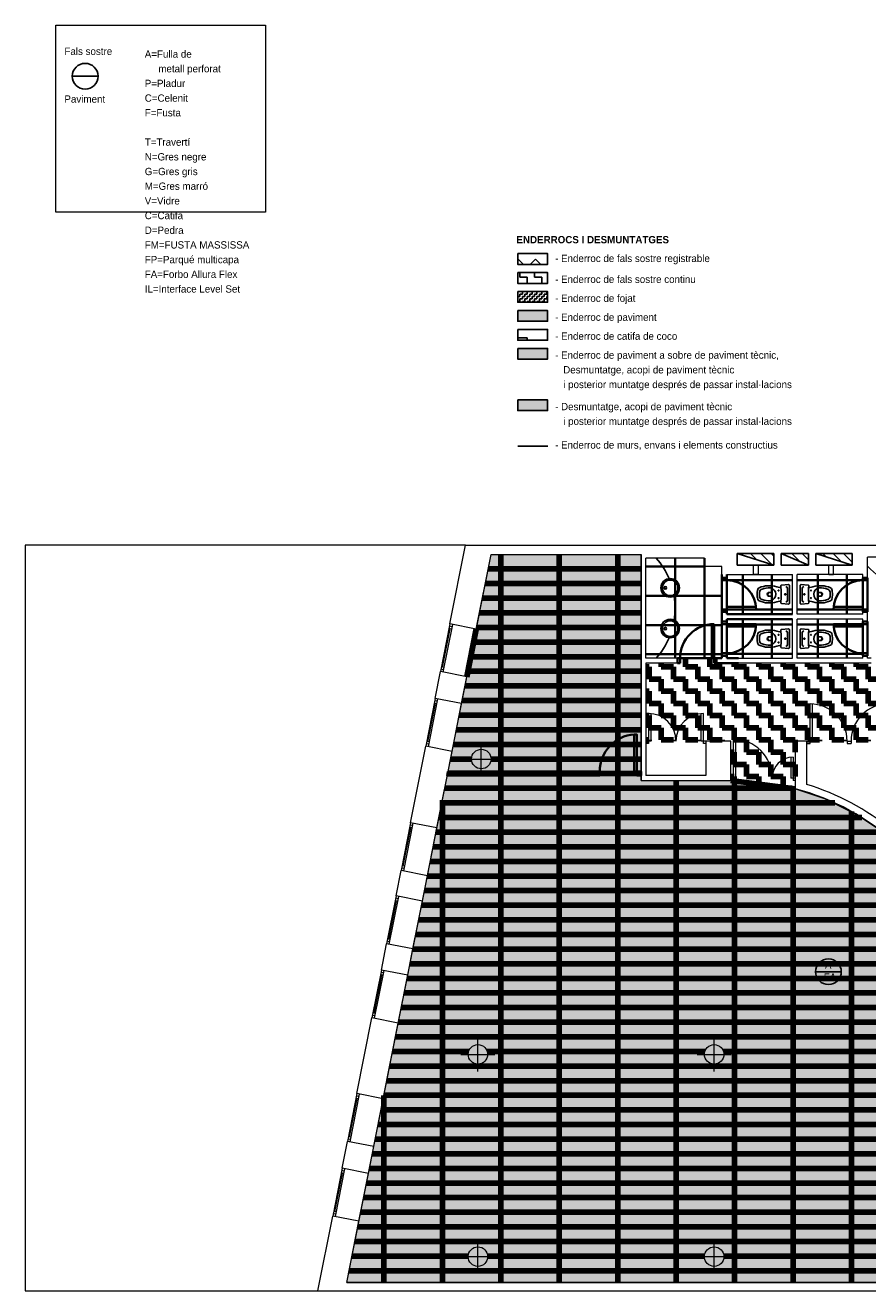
# Model space of a CAD drawing. Header units: metres. Extents: x -1 to 427, y -6 to 39.
# Tile 2 of 3: x 392 to 409, y 13 to 39. Entities that reach past the tile are written whole.
import ezdxf

# ---------------------------------------------------------------- set-up
doc = ezdxf.new("R2010")
doc.units = ezdxf.units.M
doc.linetypes.add('CONTINUA', pattern=[0])
for name, color, linetype, lineweight in [('LEGENDA ENDERROCS', 7, 'CONTINUA', 25), ('LEGENDA ENDERROCS TEXT', 7, 'CONTINUA', 25), ('LEGENDA MATERIAL SOSTRE PAVIMENT ACTUAL', 7, 'CONTINUA', 25), ('P4 MURS ACTUAL', 7, 'CONTINUA', 25), ('P4 MURS ENDERROCAT', 7, 'CONTINUA', 25), ('P4 PAVIMENT ENDERROCS', 7, 'CONTINUA', 25), ('P4 SOSTRE ENDERROCAT', 7, 'CONTINUA', 25)]:
    doc.layers.add(name, color=color, linetype=linetype, lineweight=lineweight)
doc.styles.add('Century Gothic', font='txt')
pattern_1 = [(135, (0, 0), (-0.21213203, -0.21213203), []), (135, (-0.10607, -0.10607), (-0.21213203, -0.21213203), [])]
pattern_2 = [(0, (0.5, 0.5), (0.25, 0.25), [0.25, -0.25]), (90, (0.5, 0.5), (-0.25, 0.25), [0.25, -0.25])]

msp = doc.modelspace()

# ---------------------------------------------------------------- hatches: boundary and pattern name
at = {"layer": 'LEGENDA ENDERROCS', "linetype": 'CONTINUA', "lineweight": -3, "transparency": 33554687}
h = msp.add_hatch(dxfattribs=at)
h.set_pattern_fill('TRAMA', color=51, scale=0.25, angle=45, style=0, pattern_type=2)
h.set_pattern_definition([(45, (-6e-17, 0.7071), (-3e-17, 0.35355339), [0.25, -0.25]), (135, (-6e-17, 0.7071), (-0.35355339, 3e-17), [0.25, -0.25])])
h.paths.add_polyline_path([(401.806, 34.009), (402.418, 34.009), (402.418, 34.23), (401.806, 34.23)], flags=0)
h = msp.add_hatch(dxfattribs=at)
h.set_pattern_fill('TRAMA', color=51, scale=0.15, style=0, pattern_type=2)
h.set_pattern_definition([(0, (0.3, 0.3), (0.15, 0.15), [0.15, -0.15]), (90, (0.3, 0.3), (-0.15, 0.15), [0.15, -0.15])])
h.paths.add_polyline_path([(401.806, 33.62), (402.418, 33.62), (402.418, 33.841), (401.806, 33.841)], flags=0)
h = msp.add_hatch(dxfattribs=at)
h.set_pattern_fill('TRAMA', color=51, scale=0.05, angle=90, style=0, pattern_type=2)
h.set_pattern_definition([(90, (-0.1, 0.1), (-0.05, 0.05), [0.05, -0.05]), (180, (-0.1, 0.1), (-0.05, -0.05), [0.05, -0.05])])
h.paths.add_polyline_path([(401.806, 33.231), (402.418, 33.231), (402.418, 33.452), (401.806, 33.452)], flags=0)
at = {"layer": 'LEGENDA ENDERROCS', "linetype": 'CONTINUA', "lineweight": 25, "transparency": 33554508}
h = msp.add_hatch(color=7, dxfattribs=at)
h.set_gradient(color1=(222, 222, 133), color2=(222, 222, 133), one_color=1, name='INVSPHERICAL')
h.paths.add_polyline_path([(401.806, 32.843), (402.418, 32.843), (402.418, 33.063), (401.806, 33.063)], flags=0)
at = {"layer": 'LEGENDA ENDERROCS', "linetype": 'CONTINUA', "lineweight": -3, "transparency": 33554687}
h = msp.add_hatch(dxfattribs=at)
h.set_pattern_fill('TRAMA', color=51, scale=0.5, style=0, pattern_type=2)
h.set_pattern_definition([(0, (1, 1), (0.5, 0.5), [0.5, -0.5]), (90, (1, 1), (-0.5, 0.5), [0.5, -0.5])])
h.paths.add_polyline_path([(401.806, 32.454), (402.418, 32.454), (402.418, 32.675), (401.806, 32.675)], flags=0)
at = {"layer": 'LEGENDA ENDERROCS', "linetype": 'CONTINUA', "lineweight": 25, "transparency": 33554483}
h = msp.add_hatch(color=7, dxfattribs=at)
h.set_gradient(color1=(255, 174, 53), color2=(255, 174, 53), one_color=1, name='INVSPHERICAL')
h.paths.add_polyline_path([(401.806, 32.065), (402.418, 32.065), (402.418, 32.286), (401.806, 32.286)], flags=0)
h = msp.add_hatch(color=7, dxfattribs=at)
h.set_gradient(color1=(225, 64, 0), color2=(225, 64, 0), one_color=1, name='INVSPHERICAL')
h.paths.add_polyline_path([(401.806, 31.008), (402.418, 31.008), (402.418, 31.229), (401.806, 31.229)], flags=0)
at = {"layer": 'P4 MURS ACTUAL', "linetype": 'CONTINUA', "transparency": 33554687}
h = msp.add_hatch(dxfattribs=at)
h.set_pattern_fill('RAYADO_1', color=180, scale=0.1, angle=45, style=0, pattern_type=2)
h.set_pattern_definition(pattern_1)
h.paths.add_polyline_path([(407.061, 27.838), (407.061, 28.078), (406.311, 28.078)], flags=0)
h = msp.add_hatch(dxfattribs=at)
h.set_pattern_fill('RAYADO_1', color=180, scale=0.1, angle=45, style=0, pattern_type=2)
h.set_pattern_definition(pattern_1)
h.paths.add_polyline_path([(407.211, 28.078), (407.771, 27.838), (407.771, 28.078)], flags=0)
h = msp.add_hatch(dxfattribs=at)
h.set_pattern_fill('RAYADO_1', color=180, scale=0.1, angle=45, style=0, pattern_type=2)
h.set_pattern_definition(pattern_1)
h.paths.add_polyline_path([(407.921, 28.078), (408.671, 27.838), (408.671, 28.078)], flags=0)
at = {"layer": 'P4 PAVIMENT ENDERROCS', "linetype": 'CONTINUA', "lineweight": 25, "transparency": 33554508}
h = msp.add_hatch(color=7, dxfattribs=at)
h.set_gradient(color1=(255, 174, 53), color2=(255, 174, 53), one_color=1, name='INVSPHERICAL')
h.paths.add_polyline_path([(426.811, 28.059), (421.257, 28.059), (421.257, 25.259), (421.157, 25.259), (421.157, 24.159), (421.154, 24.159), (421.157, 24.109), (420.728, 24.109), (420.728, 23.692), (420.617, 23.692), (420.617, 23.869), (417.447, 23.869), (417.447, 23.489), (417.017, 23.489), (417.017, 22.069), (415.647, 22.069), (414.173, 21.499), (413.404, 21.319), (412.616, 21.259), (411.203, 20.819), (410.386, 20.749), (409.697, 21.21), (409.697, 22.11), (409.591, 22.11), (409.207, 22.427), (408.783, 22.71), (408.104, 23.049), (407.507, 23.249), (406.177, 23.419), (404.337, 23.419), (404.337, 28.059), (401.257, 28.059), (398.297, 13.119), (423.715, 13.119)], flags=0)
at = {"layer": 'P4 SOSTRE ENDERROCAT', "linetype": 'CONTINUA', "lineweight": 200, "transparency": 33554687}
h = msp.add_hatch(dxfattribs=at)
h.set_pattern_fill('TRAMA', color=41, scale=0.25, style=0, pattern_type=2)
h.set_pattern_definition(pattern_2)
h.paths.add_polyline_path([(404.437, 27.979), (404.437, 25.929), (404.437, 25.929), (404.437, 27.979)], flags=0)
h = msp.add_hatch(dxfattribs=at)
h.set_pattern_fill('TRAMA', color=41, scale=0.25, style=0, pattern_type=2)
h.set_pattern_definition(pattern_2)
h.paths.add_polyline_path([(410.677, 25.729), (410.677, 25.829), (409.866, 25.829), (409.866, 25.929), (408.987, 25.929), (409.066, 25.929), (409.066, 25.829), (405.887, 25.829), (405.887, 25.929), (405.087, 25.929), (405.087, 25.829), (404.437, 25.829), (404.437, 24.229), (406.177, 24.229), (406.177, 23.419), (407.507, 23.249), (407.507, 24.227), (407.509, 24.227), (407.509, 24.229), (410.427, 24.229), (410.427, 24.729), (410.827, 24.729), (410.827, 24.309), (417.302, 24.309), (417.302, 25.889), (416.927, 25.889), (416.927, 26.039), (415.947, 26.039), (415.947, 25.889), (415.777, 25.889), (415.777, 25.989), (410.827, 25.989), (410.827, 25.729)], flags=0)
h = msp.add_hatch(dxfattribs=at)
h.set_pattern_fill('TRAMA', color=41, scale=0.25, style=0, pattern_type=2)
h.set_pattern_definition(pattern_2)
h.paths.add_polyline_path([(406.097, 25.929), (406.366, 25.929), (407.44, 25.929)], flags=0)

# ---------------------------------------------------------------- linework, layer by layer
at = {"layer": 'LEGENDA ENDERROCS', "color": 51, "linetype": 'CONTINUA', "lineweight": -3, "transparency": 33554687}
msp.add_line((401.804, 30.277), (402.424, 30.277), dxfattribs=at)
at = {"layer": 'LEGENDA ENDERROCS TEXT', "color": 7, "linetype": 'CONTINUA', "lineweight": 25, "transparency": 33554687}
for points in [[(401.806, 34.23), (402.418, 34.23), (402.418, 34.009), (401.806, 34.009), (401.806, 34.23)], [(401.806, 33.841), (402.418, 33.841), (402.418, 33.62), (401.806, 33.62), (401.806, 33.841)], [(401.806, 33.452), (402.418, 33.452), (402.418, 33.231), (401.806, 33.231), (401.806, 33.452)], [(401.806, 33.063), (402.418, 33.063), (402.418, 32.843), (401.806, 32.843), (401.806, 33.063)], [(401.806, 32.675), (402.418, 32.675), (402.418, 32.454), (401.806, 32.454), (401.806, 32.675)], [(401.806, 32.286), (402.418, 32.286), (402.418, 32.065), (401.806, 32.065), (401.806, 32.286)], [(401.806, 31.229), (402.418, 31.229), (402.418, 31.008), (401.806, 31.008), (401.806, 31.229)]]:
    msp.add_lwpolyline(points, close=True, dxfattribs=at)
at = {"layer": 'LEGENDA MATERIAL SOSTRE PAVIMENT ACTUAL', "color": 7, "linetype": 'CONTINUA', "lineweight": 25, "transparency": 33554687}
msp.add_line((392.662, 37.87), (393.19, 37.87), dxfattribs=at)
at = {"layer": 'LEGENDA MATERIAL SOSTRE PAVIMENT ACTUAL', "color": 52, "linetype": 'CONTINUA', "lineweight": 13, "transparency": 33554687}
msp.add_lwpolyline([(392.323, 38.915), (396.63, 38.915), (396.63, 35.079), (392.323, 35.079), (392.323, 38.915)], close=True, dxfattribs=at)
at = {"layer": 'LEGENDA MATERIAL SOSTRE PAVIMENT ACTUAL', "color": 7, "linetype": 'CONTINUA', "lineweight": 25, "transparency": 33554687}
msp.add_circle((392.926, 37.87), 0.264, dxfattribs=at)
at = {"layer": 'P4 MURS ACTUAL', "color": 180, "lineweight": 13, "transparency": 33554687}
for p, q in [((391.697, 28.248), (391.697, 12.949)), ((400.734, 28.248), (391.697, 28.248)), ((391.697, 12.949), (397.707, 12.949))]:
    msp.add_line(p, q, dxfattribs=at)
at = {"layer": 'P4 MURS ACTUAL', "lineweight": 13, "transparency": 33554687}
for p, q in [((400.414, 26.633), (400.734, 28.248)), ((400.734, 28.248), (427.484, 28.248)), ((400.953, 26.526), (401.257, 28.059)), ((401.257, 28.059), (404.337, 28.059)), ((404.337, 23.419), (404.337, 28.059)), ((404.437, 25.929), (404.437, 27.979)), ((405.637, 27.979), (404.437, 27.979)), ((405.637, 27.809), (405.637, 27.979)), ((405.997, 27.809), (405.637, 27.809)), ((405.997, 27.579), (405.997, 27.809)), ((406.647, 27.649), (406.647, 27.838)), ((406.747, 27.649), (406.747, 27.838)), ((408.187, 27.649), (408.187, 27.838)), ((408.287, 27.649), (408.287, 27.838)), ((410.457, 27.999), (408.987, 27.999)), ((408.987, 27.579), (408.987, 27.999)), ((405.997, 27.579), (406.097, 27.579)), ((406.097, 27.649), (406.647, 27.649)), ((406.097, 27.579), (406.097, 27.649)), ((406.747, 27.649), (407.447, 27.649)), ((407.447, 26.829), (407.447, 27.649)), ((407.537, 26.829), (407.537, 27.649)), ((408.187, 27.649), (407.537, 27.649)), ((408.887, 27.649), (408.287, 27.649)), ((408.887, 27.579), (408.887, 27.649)), ((408.987, 27.579), (408.887, 27.579)), ((405.997, 26.879), (406.097, 26.879)), ((405.997, 26.679), (405.997, 26.879)), ((406.097, 26.829), (406.097, 26.879)), ((406.097, 26.829), (407.447, 26.829)), ((408.887, 26.829), (407.537, 26.829)), ((408.987, 26.879), (408.887, 26.879)), ((408.887, 26.829), (408.887, 26.879)), ((408.987, 26.679), (408.987, 26.879)), ((400.414, 26.633), (400.219, 25.652)), ((400.263, 25.745), (400.419, 26.53)), ((400.463, 26.623), (400.268, 25.642)), ((400.443, 26.525), (400.394, 26.535)), ((400.453, 26.574), (400.404, 26.584)), ((400.953, 26.526), (400.414, 26.633)), ((400.759, 25.545), (400.953, 26.526)), ((405.997, 26.679), (406.097, 26.679)), ((406.097, 26.729), (407.447, 26.729)), ((406.097, 26.679), (406.097, 26.729)), ((407.447, 25.929), (407.447, 26.729)), ((408.887, 26.729), (407.537, 26.729)), ((407.537, 25.929), (407.537, 26.729)), ((408.887, 26.679), (408.887, 26.729)), ((408.987, 26.679), (408.887, 26.679)), ((405.997, 25.979), (406.097, 25.979)), ((405.997, 25.929), (405.997, 25.979)), ((406.097, 25.929), (406.097, 25.979)), ((408.887, 25.929), (408.887, 25.979)), ((408.987, 25.979), (408.887, 25.979)), ((408.987, 25.929), (408.987, 25.979)), ((400.288, 25.74), (400.239, 25.75)), ((405.087, 25.929), (404.437, 25.929)), ((404.437, 25.829), (404.437, 23.519)), ((405.087, 25.829), (404.437, 25.829)), ((405.087, 25.829), (405.087, 25.929)), ((405.887, 25.829), (405.887, 25.929)), ((405.887, 25.929), (405.997, 25.929)), ((409.057, 25.829), (405.887, 25.829)), ((406.097, 25.929), (407.447, 25.929)), ((408.887, 25.929), (407.537, 25.929)), ((409.057, 25.929), (408.987, 25.929)), ((400.11, 25.103), (400.219, 25.652)), ((400.759, 25.545), (400.219, 25.652)), ((400.278, 25.691), (400.229, 25.701)), ((400.65, 24.996), (400.759, 25.545)), ((400.11, 25.103), (399.916, 24.122)), ((399.96, 24.215), (400.116, 25)), ((400.16, 25.093), (399.965, 24.112)), ((400.14, 24.995), (400.091, 25.005)), ((400.15, 25.044), (400.101, 25.054)), ((400.65, 24.996), (400.11, 25.103)), ((400.456, 24.015), (400.65, 24.996)), ((399.975, 24.161), (399.926, 24.171)), ((399.985, 24.21), (399.936, 24.22)), ((405.667, 24.229), (405.667, 23.519)), ((406.177, 24.229), (405.667, 24.229)), ((406.177, 23.419), (406.177, 24.229)), ((407.507, 23.249), (407.507, 24.229)), ((407.737, 24.229), (407.507, 24.229)), ((407.737, 23.339), (407.737, 24.229)), ((399.605, 22.552), (399.916, 24.122)), ((400.456, 24.015), (399.916, 24.122)), ((400.145, 22.445), (400.456, 24.015)), ((404.337, 23.419), (406.177, 23.419)), ((405.667, 23.519), (404.437, 23.519)), ((399.605, 22.552), (399.411, 21.571)), ((399.455, 21.665), (399.61, 22.449)), ((399.654, 22.543), (399.46, 21.562)), ((399.635, 22.445), (399.586, 22.454)), ((399.645, 22.494), (399.595, 22.503)), ((400.145, 22.445), (399.605, 22.552)), ((399.95, 21.465), (400.145, 22.445)), ((399.308, 21.051), (399.411, 21.571)), ((399.95, 21.465), (399.411, 21.571)), ((399.47, 21.611), (399.421, 21.62)), ((399.479, 21.66), (399.43, 21.669)), ((399.847, 20.944), (399.95, 21.465)), ((399.308, 21.051), (399.113, 20.07)), ((399.357, 21.041), (399.162, 20.06)), ((399.847, 20.944), (399.308, 21.051)), ((399.157, 20.163), (399.313, 20.948)), ((399.337, 20.943), (399.288, 20.952)), ((399.347, 20.992), (399.298, 21.002)), ((399.653, 19.963), (399.847, 20.944)), ((399.006, 19.53), (399.113, 20.07)), ((399.653, 19.963), (399.113, 20.07)), ((399.172, 20.109), (399.123, 20.119)), ((399.182, 20.158), (399.133, 20.168)), ((399.546, 19.423), (399.653, 19.963)), ((399.006, 19.53), (398.812, 18.549)), ((399.055, 19.52), (398.861, 18.539)), ((399.046, 19.471), (398.997, 19.481)), ((399.546, 19.423), (399.006, 19.53)), ((398.856, 18.642), (399.012, 19.427)), ((399.036, 19.422), (398.987, 19.432)), ((399.352, 18.442), (399.546, 19.423)), ((398.504, 16.993), (398.812, 18.549)), ((399.352, 18.442), (398.812, 18.549)), ((398.871, 18.589), (398.822, 18.598)), ((398.881, 18.638), (398.831, 18.647)), ((399.043, 16.886), (399.352, 18.442)), ((398.504, 16.993), (398.309, 16.012)), ((398.353, 16.105), (398.509, 16.89)), ((398.553, 16.983), (398.358, 16.002)), ((398.533, 16.885), (398.484, 16.895)), ((398.543, 16.934), (398.494, 16.944)), ((399.043, 16.886), (398.504, 16.993)), ((398.849, 15.905), (399.043, 16.886)), ((398.378, 16.101), (398.329, 16.11)), ((398.201, 15.463), (398.309, 16.012)), ((398.849, 15.905), (398.309, 16.012)), ((398.368, 16.052), (398.319, 16.061)), ((398.74, 15.356), (398.849, 15.905)), ((398.201, 15.463), (398.006, 14.482)), ((398.05, 14.575), (398.206, 15.36)), ((398.25, 15.453), (398.055, 14.472)), ((398.23, 15.355), (398.181, 15.365)), ((398.24, 15.404), (398.191, 15.414)), ((398.74, 15.356), (398.201, 15.463)), ((398.546, 14.375), (398.74, 15.356)), ((398.075, 14.57), (398.026, 14.58)), ((397.703, 12.949), (398.006, 14.482)), ((398.546, 14.375), (398.006, 14.482)), ((398.065, 14.521), (398.016, 14.531)), ((398.297, 13.119), (398.546, 14.375)), ((397.703, 12.949), (424.313, 12.949))]:
    msp.add_line(p, q, dxfattribs=at)
at = {"layer": 'P4 MURS ACTUAL', "linetype": 'CONTINUA', "transparency": 33554687}
for p, q in [((406.311, 27.838), (406.311, 28.078)), ((406.311, 28.078), (407.061, 28.078)), ((407.061, 27.838), (407.061, 28.078)), ((407.211, 28.078), (407.771, 28.078)), ((407.211, 27.838), (407.211, 28.078)), ((407.771, 27.838), (407.771, 28.078)), ((407.921, 27.838), (407.921, 28.078)), ((407.921, 28.078), (408.671, 28.078)), ((408.671, 27.838), (408.671, 28.078)), ((406.311, 27.838), (406.647, 27.838)), ((406.747, 27.838), (407.061, 27.838)), ((407.211, 27.838), (407.771, 27.838)), ((407.921, 27.838), (408.187, 27.838)), ((408.287, 27.838), (408.671, 27.838))]:
    msp.add_line(p, q, dxfattribs=at)
at = {"layer": 'P4 MURS ACTUAL', "color": 180, "linetype": 'CONTINUA', "transparency": 33554687}
for p, q in [((406.311, 28.078), (407.061, 27.838)), ((407.211, 28.078), (407.771, 27.838)), ((407.921, 28.078), (408.671, 27.838)), ((406.747, 27.838), (406.647, 27.838)), ((408.287, 27.838), (408.187, 27.838)), ((406.747, 27.649), (406.647, 27.649)), ((408.287, 27.649), (408.187, 27.649))]:
    msp.add_line(p, q, dxfattribs=at)
at = {"layer": 'P4 MURS ACTUAL', "linetype": 'CONTINUA', "lineweight": 13, "transparency": 33554687}
for p, q in [((405.997, 27.529), (405.997, 27.579)), ((405.997, 27.529), (406.097, 27.529)), ((406.097, 27.579), (406.097, 27.529)), ((408.887, 27.579), (408.887, 27.529)), ((408.987, 27.529), (408.887, 27.529)), ((408.987, 27.529), (408.987, 27.579)), ((405.997, 26.929), (406.697, 26.929)), ((405.997, 26.879), (405.997, 26.929)), ((406.097, 26.979), (406.697, 26.979)), ((406.097, 26.979), (406.097, 26.879)), ((408.887, 26.979), (408.287, 26.979)), ((408.987, 26.929), (408.287, 26.929)), ((408.887, 26.979), (408.887, 26.879)), ((408.987, 26.879), (408.987, 26.929)), ((405.787, 25.929), (405.787, 26.628)), ((405.837, 25.829), (405.837, 26.629)), ((405.997, 26.679), (405.997, 26.629)), ((405.997, 26.629), (406.697, 26.629)), ((406.097, 26.579), (406.097, 26.679)), ((406.097, 26.579), (406.697, 26.579)), ((408.987, 26.629), (408.287, 26.629)), ((408.887, 26.579), (408.287, 26.579)), ((408.887, 26.579), (408.887, 26.679)), ((408.987, 26.679), (408.987, 26.629)), ((405.997, 26.029), (405.997, 25.979)), ((405.997, 26.029), (406.097, 26.029)), ((406.097, 25.979), (406.097, 26.029)), ((408.987, 26.029), (408.887, 26.029)), ((408.887, 25.979), (408.887, 26.029)), ((408.987, 26.029), (408.987, 25.979)), ((405.087, 25.929), (405.137, 25.929)), ((405.087, 25.829), (405.137, 25.829)), ((405.137, 25.829), (405.137, 25.929)), ((405.787, 25.929), (405.887, 25.929)), ((405.837, 25.829), (405.887, 25.829)), ((407.807, 24.179), (407.807, 24.989)), ((407.857, 24.229), (407.857, 24.989)), ((404.487, 24.794), (404.487, 24.179)), ((404.537, 24.792), (404.537, 24.229)), ((405.567, 24.229), (405.567, 24.792)), ((405.617, 24.179), (405.617, 24.794)), ((404.537, 24.229), (404.437, 24.229)), ((404.487, 24.179), (404.437, 24.179)), ((405.667, 24.229), (405.567, 24.229)), ((405.667, 24.179), (405.617, 24.179)), ((406.227, 24.269), (406.227, 23.469)), ((406.277, 24.268), (406.277, 23.469)), ((407.737, 24.229), (407.857, 24.229)), ((407.737, 24.179), (407.807, 24.179)), ((408.567, 24.229), (408.567, 24.179)), ((408.567, 24.229), (408.647, 24.229)), ((408.567, 24.179), (408.647, 24.179)), ((408.647, 24.229), (408.647, 24.179)), ((407.407, 23.897), (407.407, 23.469)), ((407.457, 23.899), (407.457, 23.419)), ((406.177, 23.469), (406.227, 23.469)), ((406.227, 23.419), (406.177, 23.419)), ((406.277, 23.469), (406.227, 23.469)), ((406.227, 23.469), (406.227, 23.419)), ((407.507, 23.469), (407.407, 23.469)), ((407.507, 23.419), (407.457, 23.419))]:
    msp.add_line(p, q, dxfattribs=at)
at = {"layer": 'P4 MURS ACTUAL', "color": 180, "transparency": 33554687}
for p, q in [((407.012, 27.239), (407.012, 27.265)), ((407.209, 27.371), (407.12, 27.392)), ((407.359, 27.439), (407.218, 27.426)), ((407.343, 27.239), (407.343, 27.365)), ((407.625, 27.439), (407.766, 27.426)), ((407.641, 27.239), (407.641, 27.365)), ((407.775, 27.371), (407.864, 27.392)), ((407.972, 27.239), (407.972, 27.265)), ((407.012, 27.239), (407.012, 27.214)), ((407.12, 27.087), (407.209, 27.108)), ((407.218, 27.053), (407.359, 27.04)), ((407.343, 27.239), (407.343, 27.114)), ((407.766, 27.053), (407.625, 27.04)), ((407.641, 27.239), (407.641, 27.114)), ((407.864, 27.087), (407.775, 27.108)), ((407.972, 27.239), (407.972, 27.214)), ((407.359, 26.529), (407.218, 26.516)), ((407.625, 26.529), (407.766, 26.516)), ((407.012, 26.329), (407.012, 26.355)), ((407.012, 26.329), (407.012, 26.304)), ((407.209, 26.461), (407.12, 26.482)), ((407.343, 26.329), (407.343, 26.455)), ((407.343, 26.329), (407.343, 26.204)), ((407.641, 26.329), (407.641, 26.455)), ((407.641, 26.329), (407.641, 26.204)), ((407.775, 26.461), (407.864, 26.482)), ((407.972, 26.329), (407.972, 26.355)), ((407.972, 26.329), (407.972, 26.304)), ((407.12, 26.177), (407.209, 26.198)), ((407.218, 26.143), (407.359, 26.13)), ((407.766, 26.143), (407.625, 26.13)), ((407.864, 26.177), (407.775, 26.198))]:
    msp.add_line(p, q, dxfattribs=at)
at = {"layer": 'P4 MURS ACTUAL', "color": 180, "linetype": 'CONTINUA', "lineweight": 13, "transparency": 33554687}
for p, q in [((401.057, 23.509), (401.057, 24.209)), ((400.707, 23.859), (401.407, 23.859)), ((400.987, 17.449), (400.987, 18.149)), ((405.837, 17.449), (405.837, 18.149)), ((400.637, 17.799), (401.337, 17.799)), ((405.487, 17.799), (406.187, 17.799)), ((400.987, 13.299), (400.987, 13.999)), ((405.837, 13.299), (405.837, 13.999)), ((400.637, 13.649), (401.337, 13.649)), ((405.487, 13.649), (406.187, 13.649))]:
    msp.add_line(p, q, dxfattribs=at)
at = {"layer": 'P4 MURS ACTUAL', "color": 7, "linetype": 'CONTINUA', "lineweight": 25, "transparency": 33554687}
msp.add_line((407.918, 19.495), (408.446, 19.495), dxfattribs=at)
at = {"layer": 'P4 MURS ACTUAL', "transparency": 33554687}
msp.add_line((423.715, 13.119), (398.297, 13.119), dxfattribs=at)
at = {"layer": 'P4 MURS ACTUAL', "color": 180, "transparency": 33554687}
for points in [[(407.384, 27.061), (407.384, 27.239), (407.384, 27.418)], [(407.6, 27.061), (407.6, 27.239), (407.6, 27.418)], [(407.384, 26.151), (407.384, 26.329), (407.384, 26.508)], [(407.6, 26.151), (407.6, 26.329), (407.6, 26.508)]]:
    msp.add_lwpolyline(points, dxfattribs=at)
at = {"layer": 'P4 MURS ACTUAL', "linetype": 'CONTINUA', "lineweight": 13, "transparency": 33554687}
for points in [[(404.197, 24.364), (404.247, 24.364), (404.247, 23.604), (404.197, 23.604), (404.197, 24.364)], [(400.372, 23.604), (401.292, 23.604), (401.292, 23.524), (400.358, 23.524), (400.372, 23.604)], [(401.292, 23.604), (401.372, 23.604), (401.372, 23.524), (401.292, 23.524), (401.292, 23.604)], [(401.372, 23.604), (402.292, 23.604), (402.292, 23.524), (401.372, 23.524), (401.372, 23.604)], [(402.292, 23.604), (402.372, 23.604), (402.372, 23.524), (402.292, 23.524), (402.292, 23.604)], [(402.372, 23.604), (403.377, 23.604), (403.377, 23.524), (402.372, 23.524), (402.372, 23.604)], [(403.377, 23.604), (403.457, 23.604), (403.457, 23.524), (403.377, 23.524), (403.377, 23.604)], [(403.457, 23.604), (403.487, 23.604), (403.487, 23.524), (403.457, 23.524), (403.457, 23.604)], [(404.247, 23.604), (404.277, 23.604), (404.277, 23.524), (404.247, 23.524), (404.247, 23.604)], [(404.277, 23.604), (404.337, 23.604), (404.337, 23.524), (404.277, 23.524), (404.277, 23.604)]]:
    msp.add_lwpolyline(points, close=True, dxfattribs=at)
at = {"layer": 'P4 MURS ACTUAL', "color": 180, "transparency": 33554687}
for centre, radius in [((404.934, 27.372), 0.19), ((404.934, 27.372), 0.16), ((404.834, 27.372), 0.025), ((407.159, 27.317), 0.008), ((407.825, 27.317), 0.008), ((407.159, 27.162), 0.008), ((407.296, 27.239), 0.0125), ((407.688, 27.239), 0.0125), ((407.825, 27.162), 0.008), ((404.934, 26.537), 0.19), ((404.934, 26.537), 0.16), ((404.834, 26.537), 0.025), ((407.159, 26.407), 0.008), ((407.159, 26.252), 0.008), ((407.296, 26.329), 0.0125), ((407.688, 26.329), 0.0125), ((407.825, 26.407), 0.008), ((407.825, 26.252), 0.008)]:
    msp.add_circle(centre, radius, dxfattribs=at)
at = {"layer": 'P4 MURS ACTUAL', "lineweight": 13, "transparency": 33554687}
for centre in [(401.057, 23.859), (400.987, 17.799), (405.837, 17.799), (400.987, 13.649), (405.837, 13.649)]:
    msp.add_circle(centre, 0.2, dxfattribs=at)
at = {"layer": 'P4 MURS ACTUAL', "color": 7, "linetype": 'CONTINUA', "lineweight": 25, "transparency": 33554687}
msp.add_circle((408.182, 19.495), 0.264, dxfattribs=at)
at = {"layer": 'P4 MURS ACTUAL', "transparency": 33554687}
for centre, radius, start, end in [((403.495, 26.954), 1.542, 23.1734, 41.6624), ((409.722, 28.429), 0.955, 219.681, 259.9264), ((403.495, 26.954), 1.542, 350.7731, 9.2269), ((403.495, 26.954), 1.542, 318.3376, 336.8266)]:
    msp.add_arc(centre, radius, start, end, dxfattribs=at)
at = {"layer": 'P4 MURS ACTUAL', "linetype": 'CONTINUA', "lineweight": 13, "transparency": 33554687}
for centre, radius, start, end in [((406.097, 26.929), 0.6, 0, 90), ((408.887, 26.929), 0.6, 90, 180), ((405.837, 25.929), 0.7, 90, 180), ((406.097, 26.629), 0.6, 270, 0), ((408.887, 26.629), 0.6, 180, 270), ((407.807, 24.229), 0.76, 0, 90), ((409.407, 24.229), 0.76, 90, 180), ((404.487, 24.229), 0.565, 0, 90), ((405.617, 24.229), 0.565, 90, 180), ((404.248, 23.605), 0.761, 93.83, 180.0663), ((406.227, 23.469), 0.8, 0, 90), ((407.457, 23.469), 0.43, 90, 180)]:
    msp.add_arc(centre, radius, start, end, dxfattribs=at)
at = {"layer": 'P4 MURS ACTUAL', "color": 180, "transparency": 33554687}
for centre, radius, start, end in [((407.116, 27.239), 0.397, 165.4531, 180), ((406.78, 27.327), 0.05, 114.6825, 165.4531), ((406.964, 26.925), 0.492, 71.514, 114.6825), ((407.116, 27.239), 0.352, 173.0722, 180), ((406.845, 27.272), 0.08, 108.8669, 173.0722), ((406.964, 26.925), 0.447, 86.9791, 108.8669), ((406.962, 27.239), 0.0366, 105.2314, 254.7686), ((406.975, 27.239), 0.0386, 105.7788, 254.2212), ((406.977, 27.152), 0.125, 78.5881, 101.4119), ((406.972, 27.239), 0.133, 276.8934, 83.1066), ((407.002, 27.265), 0.01, 0, 90), ((407.219, 27.411), 0.015, 94.7621, 186.9037), ((405.801, 27.239), 1.413, 5.3323, 6.9037), ((405.801, 27.239), 1.413, 0, 5.3323), ((407.306, 27.361), 0.0372, 6.0407, 91.7016), ((407.362, 27.418), 0.0218, 1.3248, 96.3644), ((407.622, 27.418), 0.0218, 83.6356, 178.6752), ((407.678, 27.361), 0.0372, 88.2984, 173.9593), ((407.765, 27.411), 0.015, 353.0963, 85.2379), ((409.183, 27.239), 1.413, 174.6677, 180), ((409.183, 27.239), 1.413, 173.0963, 174.6677), ((408.02, 26.925), 0.492, 65.3175, 108.486), ((408.012, 27.239), 0.133, 96.8934, 263.1066), ((407.982, 27.265), 0.01, 90, 180), ((408.007, 27.152), 0.125, 78.5881, 101.4119), ((408.02, 26.925), 0.447, 71.1331, 93.0209), ((408.009, 27.239), 0.0386, 285.7788, 74.2212), ((408.022, 27.239), 0.0366, 285.2314, 74.7686), ((408.138, 27.272), 0.08, 6.9278, 71.1331), ((407.868, 27.239), 0.352, 0, 6.9278), ((408.204, 27.327), 0.05, 14.5469, 65.3175), ((407.868, 27.239), 0.397, 0, 14.5469), ((407.116, 27.239), 0.397, 180, 194.5469), ((406.78, 27.152), 0.05, 194.5469, 245.3175), ((406.964, 27.554), 0.492, 245.3175, 288.486), ((407.116, 27.239), 0.352, 180, 186.9278), ((406.845, 27.207), 0.08, 186.9278, 251.1331), ((406.964, 27.554), 0.447, 251.1331, 273.0209), ((406.977, 27.327), 0.125, 258.5881, 281.4119), ((407.002, 27.214), 0.01, 270, 0), ((405.801, 27.239), 1.413, 353.0963, 354.6677), ((407.219, 27.068), 0.015, 173.0963, 265.2379), ((405.801, 27.239), 1.413, 354.6677, 0), ((407.306, 27.118), 0.0372, 268.2984, 353.9593), ((407.362, 27.061), 0.0218, 263.6356, 358.6752), ((407.622, 27.061), 0.0218, 181.3248, 276.3644), ((407.678, 27.118), 0.0372, 186.0407, 271.7016), ((407.765, 27.068), 0.015, 274.7621, 6.9037), ((409.183, 27.239), 1.413, 180, 185.3323), ((409.183, 27.239), 1.413, 185.3323, 186.9037), ((408.02, 27.554), 0.492, 251.514, 294.6825), ((407.982, 27.214), 0.01, 180, 270), ((408.007, 27.327), 0.125, 258.5881, 281.4119), ((408.02, 27.554), 0.447, 266.9791, 288.8669), ((408.138, 27.207), 0.08, 288.8669, 353.0722), ((407.868, 27.239), 0.352, 353.0722, 0), ((408.204, 27.152), 0.05, 294.6825, 345.4531), ((407.868, 27.239), 0.397, 345.4531, 0), ((406.964, 26.015), 0.492, 71.514, 114.6825), ((407.219, 26.501), 0.015, 94.7621, 186.9037), ((405.801, 26.329), 1.413, 5.3323, 6.9037), ((407.306, 26.451), 0.0372, 6.0407, 91.7016), ((407.362, 26.508), 0.0218, 1.3248, 96.3644), ((407.622, 26.508), 0.0218, 83.6356, 178.6752), ((407.678, 26.451), 0.0372, 88.2984, 173.9593), ((407.765, 26.501), 0.015, 353.0963, 85.2379), ((409.183, 26.329), 1.413, 173.0963, 174.6677), ((408.02, 26.015), 0.492, 65.3175, 108.486), ((407.116, 26.329), 0.397, 165.4531, 180), ((407.116, 26.329), 0.397, 180, 194.5469), ((406.78, 26.417), 0.05, 114.6825, 165.4531), ((406.78, 26.242), 0.05, 194.5469, 245.3175), ((407.116, 26.329), 0.352, 173.0722, 180), ((407.116, 26.329), 0.352, 180, 186.9278), ((406.845, 26.362), 0.08, 108.8669, 173.0722), ((406.845, 26.297), 0.08, 186.9278, 251.1331), ((406.964, 26.015), 0.447, 86.9791, 108.8669), ((406.962, 26.329), 0.0366, 105.2314, 254.7686), ((406.975, 26.329), 0.0386, 105.7788, 254.2212), ((406.977, 26.242), 0.125, 78.5881, 101.4119), ((406.977, 26.417), 0.125, 258.5881, 281.4119), ((406.972, 26.329), 0.133, 276.8934, 83.1066), ((407.002, 26.355), 0.01, 0, 90), ((407.002, 26.304), 0.01, 270, 0), ((405.801, 26.329), 1.413, 0, 5.3323), ((405.801, 26.329), 1.413, 354.6677, 0), ((409.183, 26.329), 1.413, 174.6677, 180), ((409.183, 26.329), 1.413, 180, 185.3323), ((408.012, 26.329), 0.133, 96.8934, 263.1066), ((407.982, 26.355), 0.01, 90, 180), ((407.982, 26.304), 0.01, 180, 270), ((408.007, 26.242), 0.125, 78.5881, 101.4119), ((408.007, 26.417), 0.125, 258.5881, 281.4119), ((408.02, 26.015), 0.447, 71.1331, 93.0209), ((408.009, 26.329), 0.0386, 285.7788, 74.2212), ((408.022, 26.329), 0.0366, 285.2314, 74.7686), ((408.138, 26.362), 0.08, 6.9278, 71.1331), ((408.138, 26.297), 0.08, 288.8669, 353.0722), ((407.868, 26.329), 0.352, 0, 6.9278), ((407.868, 26.329), 0.352, 353.0722, 0), ((408.204, 26.417), 0.05, 14.5469, 65.3175), ((408.204, 26.242), 0.05, 294.6825, 345.4531), ((407.868, 26.329), 0.397, 0, 14.5469), ((407.868, 26.329), 0.397, 345.4531, 0), ((406.964, 26.644), 0.492, 245.3175, 288.486), ((406.964, 26.644), 0.447, 251.1331, 273.0209), ((405.801, 26.329), 1.413, 353.0963, 354.6677), ((407.219, 26.158), 0.015, 173.0963, 265.2379), ((407.306, 26.208), 0.0372, 268.2984, 353.9593), ((407.362, 26.151), 0.0218, 263.6356, 358.6752), ((407.622, 26.151), 0.0218, 181.3248, 276.3644), ((407.678, 26.208), 0.0372, 186.0407, 271.7016), ((407.765, 26.158), 0.015, 274.7621, 6.9037), ((409.183, 26.329), 1.413, 185.3323, 186.9037), ((408.02, 26.644), 0.492, 251.514, 294.6825), ((408.02, 26.644), 0.447, 266.9791, 288.8669)]:
    msp.add_arc(centre, radius, start, end, dxfattribs=at)
at = {"layer": 'P4 MURS ACTUAL', "lineweight": 13, "transparency": 33554687}
for radius, start, end in [(5.012, 47.6148, 75.0288), (5.162, 50.7674, 72.8195)]:
    msp.add_arc((406.212, 18.408), radius, start, end, dxfattribs=at)
at = {"layer": 'P4 MURS ENDERROCAT', "color": 2, "linetype": 'CONTINUA', "lineweight": 35, "transparency": 33554687}
for p, q in [((405.997, 27.579), (405.997, 27.649)), ((405.997, 27.579), (406.097, 27.579)), ((405.997, 27.529), (405.997, 27.579)), ((405.997, 27.529), (406.097, 27.529)), ((406.097, 27.579), (406.097, 27.649)), ((406.097, 27.579), (406.097, 27.529)), ((408.887, 27.579), (408.887, 27.529)), ((408.987, 27.579), (408.887, 27.579)), ((408.987, 27.529), (408.887, 27.529)), ((408.987, 27.529), (408.987, 27.579)), ((405.997, 26.929), (406.697, 26.929)), ((405.997, 26.879), (405.997, 26.929)), ((405.997, 26.879), (406.097, 26.879)), ((405.997, 26.679), (405.997, 26.879)), ((406.097, 26.979), (406.697, 26.979)), ((406.097, 26.979), (406.097, 26.879)), ((406.097, 26.829), (406.097, 26.879)), ((406.097, 26.829), (407.447, 26.829)), ((408.887, 26.979), (408.287, 26.979)), ((408.987, 26.929), (408.287, 26.929)), ((408.887, 26.979), (408.887, 26.879)), ((408.987, 26.879), (408.887, 26.879)), ((408.987, 26.879), (408.987, 26.929)), ((405.787, 25.929), (405.787, 26.628)), ((405.837, 25.829), (405.837, 26.629)), ((405.997, 26.679), (405.997, 26.629)), ((405.997, 26.679), (406.097, 26.679)), ((405.997, 26.629), (406.697, 26.629)), ((406.097, 26.729), (407.447, 26.729)), ((406.097, 26.679), (406.097, 26.729)), ((406.097, 26.579), (406.097, 26.679)), ((406.097, 26.579), (406.697, 26.579)), ((408.987, 26.629), (408.287, 26.629)), ((408.887, 26.579), (408.287, 26.579)), ((408.987, 26.679), (408.887, 26.679)), ((408.887, 26.579), (408.887, 26.679)), ((408.987, 26.679), (408.987, 26.629)), ((405.997, 26.029), (405.997, 25.979)), ((405.997, 26.029), (406.097, 26.029)), ((405.997, 25.979), (406.097, 25.979)), ((405.997, 25.929), (405.997, 25.979)), ((406.097, 25.979), (406.097, 26.029)), ((406.097, 25.929), (406.097, 25.979)), ((408.987, 26.029), (408.887, 26.029)), ((408.887, 25.979), (408.887, 26.029)), ((408.987, 25.979), (408.887, 25.979)), ((408.987, 26.029), (408.987, 25.979)), ((405.087, 25.929), (405.137, 25.929)), ((405.087, 25.829), (405.087, 25.929)), ((405.087, 25.829), (405.137, 25.829)), ((405.137, 25.829), (405.137, 25.929)), ((405.787, 25.929), (405.887, 25.929)), ((405.837, 25.829), (405.887, 25.829)), ((405.887, 25.829), (405.887, 25.929)), ((405.997, 25.929), (405.887, 25.929)), ((405.887, 25.829), (406.337, 25.829)), ((406.097, 25.929), (406.337, 25.929))]:
    msp.add_line(p, q, dxfattribs=at)
at = {"layer": 'P4 MURS ENDERROCAT', "color": 180, "transparency": 33554687}
for p, q in [((407.359, 26.529), (407.218, 26.516)), ((407.012, 26.329), (407.012, 26.355)), ((407.012, 26.329), (407.012, 26.304)), ((407.209, 26.461), (407.12, 26.482)), ((407.343, 26.329), (407.343, 26.455)), ((407.343, 26.329), (407.343, 26.204)), ((407.12, 26.177), (407.209, 26.198)), ((407.218, 26.143), (407.359, 26.13))]:
    msp.add_line(p, q, dxfattribs=at)
msp.add_lwpolyline([(407.384, 26.151), (407.384, 26.329), (407.384, 26.508)], dxfattribs=at)
at = {"layer": 'P4 MURS ENDERROCAT', "color": 2, "linetype": 'CONTINUA', "lineweight": 35, "transparency": 33554687}
for points in [[(404.197, 24.364), (404.247, 24.364), (404.247, 23.604), (404.197, 23.604), (404.197, 24.364)], [(400.372, 23.604), (401.292, 23.604), (401.292, 23.524), (400.358, 23.524), (400.372, 23.604)], [(401.292, 23.604), (401.372, 23.604), (401.372, 23.524), (401.292, 23.524), (401.292, 23.604)], [(401.372, 23.604), (402.292, 23.604), (402.292, 23.524), (401.372, 23.524), (401.372, 23.604)], [(402.292, 23.604), (402.372, 23.604), (402.372, 23.524), (402.292, 23.524), (402.292, 23.604)], [(402.372, 23.604), (403.377, 23.604), (403.377, 23.524), (402.372, 23.524), (402.372, 23.604)], [(403.377, 23.604), (403.457, 23.604), (403.457, 23.524), (403.377, 23.524), (403.377, 23.604)], [(403.457, 23.604), (403.487, 23.604), (403.487, 23.524), (403.457, 23.524), (403.457, 23.604)], [(404.247, 23.604), (404.277, 23.604), (404.277, 23.524), (404.247, 23.524), (404.247, 23.604)], [(404.277, 23.604), (404.337, 23.604), (404.337, 23.524), (404.277, 23.524), (404.277, 23.604)]]:
    msp.add_lwpolyline(points, close=True, dxfattribs=at)
at = {"layer": 'P4 MURS ENDERROCAT', "color": 180, "transparency": 33554687}
for centre, radius in [((407.159, 26.407), 0.008), ((407.159, 26.252), 0.008), ((407.296, 26.329), 0.0125)]:
    msp.add_circle(centre, radius, dxfattribs=at)
at = {"layer": 'P4 MURS ENDERROCAT', "color": 2, "linetype": 'CONTINUA', "lineweight": 35, "transparency": 33554687}
for centre, radius, start, end in [((406.097, 26.929), 0.6, 0, 90), ((408.887, 26.929), 0.6, 90, 180), ((405.837, 25.929), 0.7, 90, 180), ((406.097, 26.629), 0.6, 270, 0), ((408.887, 26.629), 0.6, 180, 270), ((404.248, 23.605), 0.761, 93.83, 180.0663)]:
    msp.add_arc(centre, radius, start, end, dxfattribs=at)
at = {"layer": 'P4 MURS ENDERROCAT', "color": 180, "transparency": 33554687}
for centre, radius, start, end in [((406.964, 26.015), 0.492, 71.514, 114.6825), ((407.219, 26.501), 0.015, 94.7621, 186.9037), ((405.801, 26.329), 1.413, 5.3323, 6.9037), ((407.306, 26.451), 0.0372, 6.0407, 91.7016), ((407.362, 26.508), 0.0218, 1.3248, 96.3644), ((407.116, 26.329), 0.397, 165.4531, 180), ((407.116, 26.329), 0.397, 180, 194.5469), ((406.78, 26.417), 0.05, 114.6825, 165.4531), ((406.78, 26.242), 0.05, 194.5469, 245.3175), ((407.116, 26.329), 0.352, 173.0722, 180), ((407.116, 26.329), 0.352, 180, 186.9278), ((406.845, 26.362), 0.08, 108.8669, 173.0722), ((406.845, 26.297), 0.08, 186.9278, 251.1331), ((406.964, 26.015), 0.447, 86.9791, 108.8669), ((406.962, 26.329), 0.0366, 105.2314, 254.7686), ((406.975, 26.329), 0.0386, 105.7788, 254.2212), ((406.977, 26.242), 0.125, 78.5881, 101.4119), ((406.977, 26.417), 0.125, 258.5881, 281.4119), ((406.972, 26.329), 0.133, 276.8934, 83.1066), ((407.002, 26.355), 0.01, 0, 90), ((407.002, 26.304), 0.01, 270, 0), ((405.801, 26.329), 1.413, 0, 5.3323), ((405.801, 26.329), 1.413, 354.6677, 0), ((406.964, 26.644), 0.492, 245.3175, 288.486), ((406.964, 26.644), 0.447, 251.1331, 273.0209), ((405.801, 26.329), 1.413, 353.0963, 354.6677), ((407.219, 26.158), 0.015, 173.0963, 265.2379), ((407.306, 26.208), 0.0372, 268.2984, 353.9593), ((407.362, 26.151), 0.0218, 263.6356, 358.6752)]:
    msp.add_arc(centre, radius, start, end, dxfattribs=at)
at = {"layer": 'P4 SOSTRE ENDERROCAT', "lineweight": 200, "transparency": 33554687}
for p, q in [((401.457, 13.119), (401.457, 28.059)), ((402.657, 13.119), (402.657, 28.059)), ((403.857, 13.119), (403.857, 28.059)), ((404.337, 27.759), (401.198, 27.759)), ((404.337, 27.459), (401.138, 27.459)), ((404.337, 27.159), (401.079, 27.159)), ((404.337, 26.859), (401.019, 26.859)), ((400.953, 26.526), (400.759, 25.545)), ((404.337, 26.559), (400.96, 26.559)), ((404.337, 26.259), (400.9, 26.259)), ((404.337, 25.959), (400.841, 25.959)), ((404.337, 25.659), (400.781, 25.659)), ((404.337, 25.359), (400.722, 25.359)), ((404.337, 25.059), (400.663, 25.059)), ((404.337, 24.759), (400.603, 24.759)), ((404.337, 24.459), (400.544, 24.459)), ((404.337, 24.159), (400.484, 24.159)), ((400.857, 23.859), (400.425, 23.859)), ((404.337, 23.859), (401.257, 23.859)), ((404.337, 23.559), (400.365, 23.559)), ((405.057, 13.119), (405.057, 23.419)), ((406.177, 23.419), (407.507, 23.249)), ((406.257, 13.119), (406.257, 23.409)), ((407.429, 23.259), (400.306, 23.259)), ((407.457, 13.119), (407.457, 23.256)), ((408.31, 22.959), (400.247, 22.959)), ((400.257, 13.119), (400.257, 23.012)), ((408.866, 22.659), (400.187, 22.659)), ((408.657, 13.119), (408.657, 22.783)), ((409.295, 22.359), (400.128, 22.359)), ((409.697, 22.059), (400.068, 22.059)), ((409.697, 21.759), (400.009, 21.759)), ((409.697, 21.459), (399.949, 21.459)), ((409.697, 21.459), (399.949, 21.459)), ((409.772, 21.159), (399.89, 21.159)), ((410.222, 20.859), (399.83, 20.859)), ((425.257, 20.559), (399.771, 20.559)), ((425.195, 20.259), (399.712, 20.259)), ((425.133, 19.959), (399.652, 19.959)), ((425.071, 19.659), (399.593, 19.659)), ((425.008, 19.359), (399.533, 19.359)), ((424.946, 19.059), (399.474, 19.059)), ((424.884, 18.759), (399.414, 18.759)), ((424.822, 18.459), (399.355, 18.459)), ((424.76, 18.159), (399.296, 18.159)), ((400.796, 17.859), (399.236, 17.859)), ((405.646, 17.859), (401.178, 17.859)), ((410.543, 17.859), (406.028, 17.859)), ((424.635, 17.559), (399.177, 17.559)), ((424.573, 17.259), (399.117, 17.259)), ((399.057, 13.119), (399.057, 16.955)), ((424.511, 16.959), (399.058, 16.959)), ((424.449, 16.659), (398.998, 16.659)), ((424.387, 16.359), (398.939, 16.359)), ((424.325, 16.059), (398.879, 16.059)), ((424.262, 15.759), (398.82, 15.759)), ((424.2, 15.459), (398.761, 15.459)), ((424.138, 15.159), (398.701, 15.159)), ((424.076, 14.859), (398.642, 14.859)), ((420.792, 14.559), (398.582, 14.559)), ((423.952, 14.259), (398.523, 14.259)), ((423.889, 13.959), (398.463, 13.959)), ((400.787, 13.659), (398.404, 13.659)), ((405.637, 13.659), (401.187, 13.659)), ((410.534, 13.659), (406.037, 13.659)), ((423.765, 13.359), (398.345, 13.359))]:
    msp.add_line(p, q, dxfattribs=at)
at = {"layer": 'P4 SOSTRE ENDERROCAT', "lineweight": 35, "transparency": 33554687}
for p, q in [((405.637, 27.809), (404.437, 27.809)), ((405.037, 25.948), (405.037, 27.979)), ((405.637, 25.948), (405.637, 27.979)), ((405.997, 27.529), (405.997, 26.929)), ((406.097, 27.529), (406.097, 26.979)), ((407.446, 27.53), (406.098, 27.53)), ((406.423, 26.83), (406.423, 27.649)), ((407.023, 26.83), (407.023, 27.649)), ((407.539, 27.53), (408.887, 27.53)), ((407.962, 26.83), (407.962, 27.649)), ((408.562, 26.83), (408.562, 27.649)), ((408.887, 26.979), (408.887, 27.529)), ((408.987, 27.529), (408.987, 26.929)), ((405.997, 27.209), (404.437, 27.209)), ((407.446, 26.93), (406.098, 26.93)), ((407.539, 26.93), (408.887, 26.93)), ((405.997, 26.609), (404.437, 26.609)), ((405.997, 26.629), (405.997, 26.029)), ((406.097, 26.579), (406.097, 26.029)), ((407.446, 26.62), (406.098, 26.62)), ((406.423, 25.932), (406.423, 26.727)), ((407.023, 25.932), (407.023, 26.727)), ((407.539, 26.62), (408.887, 26.62)), ((407.962, 25.932), (407.962, 26.727)), ((408.562, 25.932), (408.562, 26.727)), ((408.887, 26.029), (408.887, 26.579)), ((408.987, 26.629), (408.987, 26.029)), ((405.997, 26.009), (404.437, 26.009)), ((407.446, 26.02), (406.098, 26.02)), ((407.539, 26.02), (408.887, 26.02)), ((405.137, 25.929), (405.787, 25.929))]:
    msp.add_line(p, q, dxfattribs=at)
at = {"layer": 'P4 SOSTRE ENDERROCAT', "color": 52, "linetype": 'CONTINUA', "lineweight": 13, "transparency": 33554687}
msp.add_lwpolyline([(423.715, 13.119), (398.297, 13.119), (401.257, 28.059), (401.257, 28.059), (404.337, 28.059), (404.337, 23.419), (406.177, 23.419), (406.888, 23.329), (407.507, 23.249), (408.104, 23.049), (408.783, 22.71), (409.207, 22.427)], dxfattribs=at)

# ---------------------------------------------------------------- texts
at = {"layer": 'LEGENDA ENDERROCS TEXT', "color": 7, "linetype": 'CONTINUA', "lineweight": 25, "transparency": 33554687, "char_height": 0.15, "style": 'Century Gothic'}
for s, insert, width, attachment_point in [('\\A1;{\\fCentury Gothic|i0|b1;\\H0.150000;\\W1.000000;\\C7;ENDERROCS I DESMUNTATGES}\\P', (401.778, 34.44), 3.0025, 7), ('-\\~Enderroc\\~de\\~fals\\~sostre\\~registrable', (402.571, 34.207), 3.575, 1), ('-\\~Enderroc\\~de\\~fals\\~sostre\\~continu', (402.571, 33.779), 3.2875, 1), ('-\\~Enderroc\\~de\\~fojat', (402.571, 33.39), 1.9675, 1), ('-\\~Enderroc\\~de\\~paviment\\~', (402.571, 33.001), 2.5375, 1), ('-\\~Enderroc\\~de\\~catifa\\~de\\~coco\\~', (402.571, 32.612), 3.1025, 1), ('-\\~Enderroc\\~de\\~murs,\\~envans\\~i\\~elements\\~constructius', (402.571, 30.379), 5.1475, 1)]:
    msp.add_mtext(s, dxfattribs=dict(at, insert=insert, width=width, attachment_point=attachment_point))
at = {"layer": 'LEGENDA ENDERROCS TEXT', "color": 7, "linetype": 'CONTINUA', "lineweight": 25, "transparency": 33554687, "char_height": 0.15, "width": 5.5, "attachment_point": 1, "line_spacing_factor": 1.204819, "style": 'Century Gothic'}
for s, insert in [('\\A1;{\\fCentury Gothic|i0|b0;\\H0.150000;\\W1.000000;\\C7;- Enderroc de paviment a sobre de paviment tècnic, }\\P{\\fCentury Gothic|i0|b0;\\H0.150000;\\W1.000000;\\C7;   Desmuntatge, acopi de paviment tècnic }\\P{\\fCentury Gothic|i0|b0;\\H0.150000;\\W1.000000;\\C7;   i posterior muntatge després de passar instal·lacions}\\P', (402.571, 32.223)), ('\\A1;{\\fCentury Gothic|i0|b0;\\H0.150000;\\W1.000000;\\C7;- Desmuntatge, acopi de paviment tècnic }\\P{\\fCentury Gothic|i0|b0;\\H0.150000;\\W1.000000;\\C7;   i posterior muntatge després de passar instal·lacions}\\P', (402.571, 31.167))]:
    msp.add_mtext(s, dxfattribs=dict(at, insert=insert))
at = {"layer": 'LEGENDA MATERIAL SOSTRE PAVIMENT ACTUAL', "color": 7, "linetype": 'CONTINUA', "lineweight": 25, "transparency": 33554687, "char_height": 0.15, "attachment_point": 7, "style": 'Century Gothic'}
for s, insert, width in [('Fals\\~sostre', (392.5, 38.305), 1.065), ('Paviment', (392.5, 37.325), 1.025)]:
    msp.add_mtext(s, dxfattribs=dict(at, insert=insert, width=width))
at = {"layer": 'LEGENDA MATERIAL SOSTRE PAVIMENT ACTUAL', "color": 7, "linetype": 'CONTINUA', "lineweight": 25, "transparency": 33554687, "insert": (394.149, 38.401), "char_height": 0.15, "width": 2.2575, "attachment_point": 1, "line_spacing_factor": 1.204819, "style": 'Century Gothic'}
msp.add_mtext('\\A1;{\\fCentury Gothic|i0|b0;\\H0.150000;\\W1.000000;\\C7;A=Fulla de }\\P{\\fCentury Gothic|i0|b0;\\H0.150000;\\W1.000000;\\C7;     metall perforat}\\P{\\fCentury Gothic|i0|b0;\\H0.150000;\\W1.000000;\\C7;P=Pladur}\\P{\\fCentury Gothic|i0|b0;\\H0.150000;\\W1.000000;\\C7;C=Celenit}\\P{\\fCentury Gothic|i0|b0;\\H0.150000;\\W1.000000;\\C7;F=Fusta}\\P}\\P{\\fCentury Gothic|i0|b0;\\H0.150000;\\W1.000000;\\C7;T=Travertí}\\P{\\fCentury Gothic|i0|b0;\\H0.150000;\\W1.000000;\\C7;N=Gres negre}\\P{\\fCentury Gothic|i0|b0;\\H0.150000;\\W1.000000;\\C7;G=Gres gris}\\P{\\fCentury Gothic|i0|b0;\\H0.150000;\\W1.000000;\\C7;M=Gres marró}\\P{\\fCentury Gothic|i0|b0;\\H0.150000;\\W1.000000;\\C7;V=Vidre}\\P{\\fCentury Gothic|i0|b0;\\H0.150000;\\W1.000000;\\C7;C=Catifa}\\P{\\fCentury Gothic|i0|b0;\\H0.150000;\\W1.000000;\\C7;D=Pedra}\\P{\\fCentury Gothic|i0|b0;\\H0.150000;\\W1.000000;\\C7;FM=FUSTA MASSISSA}\\P{\\fCentury Gothic|i0|b0;\\H0.150000;\\W1.000000;\\C7;FP=Parqué multicapa}\\P{\\fCentury Gothic|i0|b0;\\H0.150000;\\W1.000000;\\C7;FA=Forbo Allura Flex}\\P{\\fCentury Gothic|i0|b0;\\H0.150000;\\W1.000000;\\C7;IL=Interface Level Set}\\P', dxfattribs=at)
at = {"layer": 'P4 MURS ACTUAL', "color": 7, "linetype": 'CONTINUA', "lineweight": 25, "transparency": 33554687, "char_height": 0.15, "attachment_point": 7, "style": 'Century Gothic'}
for s, insert, width in [('A', (408.111, 19.555), 0.23), ('FA', (408.085, 19.31), 0.3325)]:
    msp.add_mtext(s, dxfattribs=dict(at, insert=insert, width=width))

doc.saveas('drawing.dxf')
